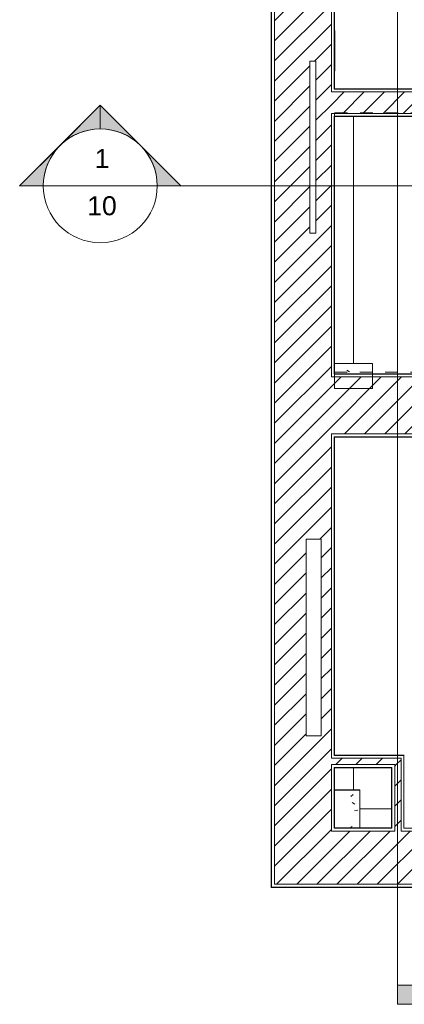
# Model space of a CAD drawing. Header units: metres. Extents: x 3 to 43.5, y -74 to -48.5.
# Tile 1 of 209: x 3 to 6.1, y -72.9 to -65.1. Entities that reach past the tile are written whole.
import ezdxf

# ---------------------------------------------------------------- set-up
doc = ezdxf.new("R2010")
doc.units = ezdxf.units.M
doc.linetypes.add('Projeção_2_', pattern=[0.003969, 0.002381, -0.001587])
for name, color, linetype, lineweight in [('A-CLNG', 7, 'Continuous', 18), ('A-COLS', 7, 'Continuous', 18), ('A-DETL-THIN', 7, 'Continuous', 18), ('A-FLOR', 7, 'Continuous', 18), ('A-FLOR-OVHD', 7, 'Projeção_2_', 18), ('A-GLAZ', 7, 'Continuous', 18), ('A-WALL', 7, 'Continuous', 18), ('A-WALL-PATT', 7, 'Continuous', 18), ('G-ANNO-SYMB', 7, 'Continuous', 9), ('S-BEAM', 7, 'Continuous', 18), ('S-COLS', 7, 'Continuous', 18)]:
    doc.layers.add(name, color=color, linetype=linetype, lineweight=lineweight)
doc.styles.add('Arial', font='arial.ttf', dxfattribs={"height": 0.15})
pattern_1 = [(50, (21.555, -62.9), (0.546555, -0.047815), [0.05715, -0.62865]), (355, (21.555, -62.9), (-0.105728, 0.573166), [0.04572, -0.50292]), (100.451, (21.601, -62.904), (0.440828, 0.525349), [0.04857, -0.53427]), (46.184, (21.555, -62.748), (0.813237, -0.12613), [0.08573, -0.94298]), (96.636, (21.623, -62.758), (0.712212, 0.742287), [0.07286, -0.80141]), (351.184, (21.555, -62.748), (0.712217, 0.742274), [0.06858, -0.75438]), (21, (21.631, -62.786), (0.454846, -0.306795), [0.05715, -0.62865]), (326, (21.631, -62.786), (0.185405, 0.55256), [0.04572, -0.50292]), (71.451, (21.669, -62.811), (0.640251, 0.245763), [0.04857, -0.53427]), (37.5, (21.555, -62.9), (0.009261, 0.2536672), [0.02515, -0.47168, 0.02515, -0.48539, -0.50482]), (37.5, (21.555, -62.9), (0.009261, 0.2536672), [-1.007, 0.02515, -0.47968]), (7.5, (21.555, -62.9), (0.2004558, 0.300546), [0.02515, -0.26594, 0.02515, -0.46025, -0.1924]), (7.5, (21.555, -62.9), (0.2004558, 0.300546), [-0.77648, 0.02515, -0.16726]), (327.5, (21.385, -62.9), (0.4067682, -0.0171882), [0.02515, -0.16535, 0.02515, -0.56921, -0.78867]), (327.5, (21.385, -62.9), (0.4067682, -0.0171882), [-0.78486, 0.02515, -0.76352]), (317.5, (21.309, -62.9), (0.444383, 0.0762794), [0.02515, -0.2225, 0.02515, -0.36957, -0.56007]), (317.5, (21.309, -62.9), (0.444383, 0.0762794), [-0.64237, 0.02515, -0.53492])]
pattern_2 = [(45, (21.555, -62.9), (-0.0795495, 0.0795495), [])]

# ---------------------------------------------------------------- blocks, each defined once
blk = doc.blocks.new('Janelas 7 - Janelas 3-6874832-1PAV - FRIGORÍFICA')
at = {"layer": 'A-GLAZ', "color": 253, "true_color": 0xaaaaaa}
for p, q in [((5.2931, -70.7404), (5.2931, -69.1845)), ((5.4122, -69.1845), (5.2931, -69.1845)), ((5.4122, -69.1845), (5.4122, -70.7404)), ((5.2931, -70.7404), (5.4122, -70.7404))]:
    blk.add_line(p, q, dxfattribs=at)
blk = doc.blocks.new('Concreto-Retangular-Coluna - 20 X 30-8710693-1PAV - FRIGORÍFICA')
at = {"layer": 'S-COLS', "true_color": 0xaaaaaa}
h = blk.add_hatch(dxfattribs=at)
h.set_pattern_fill('FP_18', color=253, style=0, pattern_type=2)
h.set_pattern_definition([(50, (15.938, 8.423), (0.546555, -0.047815), [0.05715, -0.62865]), (355, (15.938, 8.423), (-0.105728, 0.573166), [0.04572, -0.50292]), (100.451, (15.983, 8.419), (0.440828, 0.525349), [0.04857, -0.53427]), (46.184, (15.938, 8.575), (0.813237, -0.12613), [0.08572, -0.94297]), (96.636, (16.005, 8.565), (0.712212, 0.742287), [0.07286, -0.80141]), (351.184, (15.938, 8.575), (0.712217, 0.742274), [0.06858, -0.75438]), (21, (16.014, 8.537), (0.454846, -0.306795), [0.05715, -0.62865]), (326, (16.014, 8.537), (0.185405, 0.55256), [0.04572, -0.50292]), (71.451, (16.052, 8.511), (0.640251, 0.245763), [0.04857, -0.53427]), (37.5, (15.938, 8.423), (0.009261, 0.2536672), [0.02515, -0.47168, 0.02515, -0.48539, -0.50482]), (37.5, (15.938, 8.423), (0.009261, 0.2536672), [-1.007, 0.02515, -0.47968]), (7.5, (15.938, 8.423), (0.200456, 0.300546), [0.02515, -0.26594, 0.02515, -0.46025, -0.1924]), (7.5, (15.938, 8.423), (0.200456, 0.300546), [-0.77648, 0.02515, -0.16726]), (327.5, (15.768, 8.423), (0.4067682, -0.0171882), [0.02515, -0.16535, 0.02515, -0.56921, -0.78867]), (327.5, (15.768, 8.423), (0.4067682, -0.0171882), [-0.78486, 0.02515, -0.76352]), (317.5, (15.692, 8.423), (0.444383, 0.0762794), [0.02515, -0.2225, 0.02515, -0.36957, -0.56007]), (317.5, (15.692, 8.423), (0.444383, 0.0762794), [-0.64237, 0.02515, -0.53492])])
h.paths.add_polyline_path([(-0.1, -0.15), (0.1, -0.15), (0.1, 0.15), (-0.1, 0.15)])
at = {"layer": 'S-COLS', "color": 253, "true_color": 0xaaaaaa}
for p, q in [((0.1, 0.15), (-0.1, 0.15)), ((-0.1, 0.15), (-0.1, -0.15)), ((0.1, -0.15), (0.1, 0.15)), ((-0.1, -0.15), (0.1, -0.15))]:
    blk.add_line(p, q, dxfattribs=at)
blk = doc.blocks.new('Janelas 8 - Janelas 3-7856239-1PAV - FRIGORÍFICA')
at = {"layer": 'A-GLAZ', "color": 253, "true_color": 0xaaaaaa}
for p, q in [((5.3234, -66.772), (5.3234, -65.4135)), ((5.3704, -65.4135), (5.3234, -65.4135)), ((5.3704, -65.4135), (5.3704, -66.772)), ((5.3234, -66.772), (5.3704, -66.772))]:
    blk.add_line(p, q, dxfattribs=at)
blk = doc.blocks.new('4 GRE - ESCOLA DE CINEMA E AUDIOVISUAL CINE REX R07_rvt-1-1PAV - FRIGORÍFICA')
at = {"layer": 'A-WALL-PATT', "true_color": 0xd4d4d4}
h = blk.add_hatch(dxfattribs=at)
h.set_pattern_fill('FP_1', color=254, style=0, pattern_type=2)
h.set_pattern_definition(pattern_1)
h.paths.add_polyline_path([(5.0212, -71.9394), (5.0212, -50.5715), (5.0187, -50.5715), (5.0187, -71.9394)])
h = blk.add_hatch(dxfattribs=at)
h.set_pattern_fill('FP_2', color=254, style=0, pattern_type=2)
h.set_pattern_definition(pattern_2)
h.paths.add_polyline_path([(5.0437, -71.4969), (5.4937, -71.4969), (5.4937, -50.5965), (5.0437, -50.5965), (5.0437, -71.4719)])
h.paths.add_polyline_path([(5.4122, -70.7453), (5.2931, -70.7453), (5.2931, -69.1894), (5.4122, -69.1894), (5.4122, -70.6953)])
h.paths.add_polyline_path([(5.3704, -66.7719), (5.3234, -66.7719), (5.3234, -65.4134), (5.3704, -65.4134), (5.3704, -66.7096)])
h.paths.add_polyline_path([(5.359, -57.4041), (5.2668, -57.4041), (5.2668, -56.0457), (5.359, -56.0457), (5.359, -57.3503)])
h.paths.add_polyline_path([(5.2875, -53.4971), (5.2875, -51.9689), (5.4262, -51.9689), (5.4262, -53.4971)])
h = blk.add_hatch(dxfattribs=at)
h.set_pattern_fill('FP_1', color=254, style=0, pattern_type=2)
h.set_pattern_definition(pattern_1)
h.paths.add_polyline_path([(5.5162, -71.4719), (5.5173, -71.4719), (5.5177, -71.1726), (5.5187, -71.1726), (5.5187, -70.9944), (5.5162, -70.9944), (5.5162, -71.1638)])
h.paths.add_polyline_path([(5.5162, -70.8994), (5.5187, -70.8994), (5.5187, -68.3801), (5.5162, -68.3801), (5.5162, -70.7665)])
h.paths.add_polyline_path([(5.5162, -67.8851), (5.5187, -67.8851), (5.5187, -65.8479), (5.5162, -65.8479), (5.5162, -67.5879)])
h.paths.add_polyline_path([(5.5187, -65.6329), (5.5187, -57.5859), (5.5162, -57.5859), (5.5162, -65.6329)])
h.paths.add_polyline_path([(5.5162, -57.3709), (5.5187, -57.3709), (5.5187, -51.3455), (5.5173, -51.3455), (5.5173, -51.069), (5.5162, -51.069), (5.5162, -57.2575)])
h = blk.add_hatch(dxfattribs=at)
h.set_pattern_fill('FP_2', color=254, style=0, pattern_type=2)
h.set_pattern_definition(pattern_2)
h.paths.add_polyline_path([(10.7644, -65.8254), (11.2173, -65.8254), (11.2173, -65.6554), (5.4937, -65.6554), (5.4937, -65.8254), (9.4554, -65.8254)])
at = {"layer": 'A-WALL-PATT', "true_color": 0xaaaaaa}
h = blk.add_hatch(dxfattribs=at)
h.set_pattern_fill('FP_1', color=253, style=0, pattern_type=2)
h.set_pattern_definition(pattern_1)
h.paths.add_polyline_path([(11.2173, -65.6329), (11.2173, -65.6304), (5.5187, -65.6304), (5.5187, -65.6329), (10.7644, -65.6329)])
at = {"layer": 'A-WALL-PATT', "true_color": 0xd4d4d4}
h = blk.add_hatch(dxfattribs=at)
h.set_pattern_fill('FP_1', color=254, style=0, pattern_type=2)
h.set_pattern_definition(pattern_1)
h.paths.add_polyline_path([(11.2173, -65.8504), (11.2173, -65.8479), (5.5187, -65.8479), (5.5187, -65.8504), (10.7644, -65.8504)])
h = blk.add_hatch(dxfattribs=at)
h.set_pattern_fill('FP_2', color=254, style=0, pattern_type=2)
h.set_pattern_definition(pattern_2)
h.paths.add_polyline_path([(11.2198, -68.3576), (11.2448, -68.3576), (11.2448, -67.9076), (5.4937, -67.9076), (5.4937, -68.3576), (10.7644, -68.3576)])
h = blk.add_hatch(dxfattribs=at)
h.set_pattern_fill('FP_1', color=254, style=0, pattern_type=2)
h.set_pattern_definition(pattern_1)
h.paths.add_polyline_path([(10.7644, -67.8851), (11.2198, -67.8851), (11.2198, -67.8826), (5.5187, -67.8826), (5.5187, -67.8851), (9.4554, -67.8851)])
h = blk.add_hatch(dxfattribs=at)
h.set_pattern_fill('FP_1', color=254, style=0, pattern_type=2)
h.set_pattern_definition(pattern_1)
h.paths.add_polyline_path([(5.5187, -68.3826), (11.2198, -68.3825), (11.2198, -68.3801), (5.5187, -68.3801)])
h = blk.add_hatch(dxfattribs=at)
h.set_pattern_fill('FP_2', color=254, style=0, pattern_type=2)
h.set_pattern_definition(pattern_2)
h.paths.add_polyline_path([(5.5187, -70.9719), (6.0445, -70.9719), (6.0445, -70.9219), (5.4937, -70.9219), (5.4937, -70.9719), (5.5162, -70.9719)])
h = blk.add_hatch(dxfattribs=at)
h.set_pattern_fill('FP_1', color=254, style=0, pattern_type=2)
h.set_pattern_definition(pattern_1)
h.paths.add_polyline_path([(6.067, -70.8994), (6.0695, -70.8994), (6.0695, -70.8969), (5.5187, -70.8969), (5.5187, -70.8994), (5.5285, -70.8994)])
h = blk.add_hatch(dxfattribs=at)
h.set_pattern_fill('FP_2', color=254, style=0, pattern_type=2)
h.set_pattern_definition(pattern_2)
h.paths.add_polyline_path([(5.9945, -71.4969), (6.0445, -71.4969), (6.0445, -70.9719), (5.9945, -70.9719), (5.9945, -71.4744)])
h = blk.add_hatch(dxfattribs=at)
h.set_pattern_fill('FP_2', color=254, style=0, pattern_type=2)
h.set_pattern_definition(pattern_2)
h.paths.add_polyline_path([(11.5198, -71.9169), (11.5198, -71.4969), (5.0437, -71.4969), (5.0437, -71.9169), (10.7644, -71.9169)])
h = blk.add_hatch(dxfattribs=at)
h.set_pattern_fill('FP_1', color=254, style=0, pattern_type=2)
h.set_pattern_definition(pattern_1)
h.paths.add_polyline_path([(10.7644, -71.4744), (11.2223, -71.4744), (11.2223, -71.4719), (6.067, -71.4719), (6.067, -71.4744), (9.4554, -71.4744)])
h.paths.add_polyline_path([(5.5285, -71.4744), (5.972, -71.4744), (5.972, -71.4719), (5.5162, -71.4719), (5.5162, -71.4744)])
h = blk.add_hatch(dxfattribs=at)
h.set_pattern_fill('FP_1', color=254, style=0, pattern_type=2)
h.set_pattern_definition(pattern_1)
h.paths.add_polyline_path([(11.5198, -71.9419), (11.5198, -71.9394), (5.0187, -71.9394), (5.0187, -71.9419), (10.7644, -71.9419)])
at = {"layer": 'S-COLS', "true_color": 0xaaaaaa}
h = blk.add_hatch(dxfattribs=at)
h.set_pattern_fill('FP_1', color=253, style=0, pattern_type=2)
h.set_pattern_definition(pattern_1)
h.paths.add_polyline_path([(5.5173, -68.0004), (5.8173, -68.0004), (5.8173, -67.8004), (5.5173, -67.8004)])
at = {"layer": 'A-CLNG', "color": 253, "true_color": 0xaaaaaa}
blk.add_line((5.6673, -65.8504), (5.6673, -67.8004), dxfattribs=at)
at = {"layer": 'A-WALL', "color": 253, "true_color": 0xaaaaaa}
for p, q in [((5.0187, -50.5715), (5.0187, -71.4719)), ((5.0212, -50.574), (5.0212, -71.4719)), ((5.0437, -50.5965), (5.0437, -71.4719)), ((5.4937, -57.5634), (5.4937, -65.6554)), ((5.5162, -57.5859), (5.5162, -65.6329)), ((5.5187, -65.6304), (5.5187, -57.5884)), ((5.0173, -68.5629), (5.0173, -64.0769)), ((5.4937, -65.6554), (5.5162, -65.6554)), ((5.5162, -65.6329), (5.5187, -65.6329)), ((5.5162, -65.6554), (5.5187, -65.6554)), ((11.2173, -65.6304), (5.5187, -65.6304)), ((5.5187, -65.6304), (5.5187, -65.6329)), ((11.2173, -65.6329), (5.5187, -65.6329)), ((11.2173, -65.6554), (5.5187, -65.6554)), ((5.4937, -65.8254), (5.5162, -65.8254)), ((5.4937, -65.8254), (5.4937, -67.9076)), ((5.5162, -65.8254), (5.5187, -65.8254)), ((11.2173, -65.8254), (5.5187, -65.8254)), ((5.5162, -65.8479), (5.5187, -65.8479)), ((5.5162, -65.8479), (5.5162, -67.8851)), ((11.2173, -65.8479), (5.5187, -65.8479)), ((5.5187, -65.8504), (11.2173, -65.8504)), ((5.5187, -67.8826), (5.5187, -65.8504)), ((5.4937, -67.9076), (5.5162, -67.9076)), ((5.5162, -67.8851), (5.5187, -67.8851)), ((5.5162, -67.9076), (5.5187, -67.9076)), ((11.2198, -67.8826), (5.5187, -67.8826)), ((5.5187, -67.8851), (11.2198, -67.8851)), ((5.5187, -67.9076), (11.2198, -67.9076)), ((5.4937, -68.3576), (5.5162, -68.3576)), ((5.4937, -68.3576), (5.4937, -70.9219)), ((5.5162, -68.3576), (5.5187, -68.3576)), ((5.5162, -68.3801), (5.5187, -68.3801)), ((5.5162, -68.3801), (5.5162, -70.8994)), ((5.5187, -68.3576), (11.2198, -68.3576)), ((5.5187, -68.3801), (11.2198, -68.3801)), ((5.5187, -68.3826), (11.2198, -68.3826)), ((5.5187, -70.8969), (5.5187, -68.3826)), ((5.0187, -68.5629), (5.0173, -68.5629)), ((5.0173, -70.5119), (5.0173, -69.1819)), ((5.0187, -69.1819), (5.0173, -69.1819)), ((5.0188, -70.5119), (5.0173, -70.5119)), ((5.4937, -70.9219), (5.5162, -70.9219)), ((5.5162, -70.8994), (5.5187, -70.8994)), ((5.5162, -70.9219), (5.5187, -70.9219)), ((6.0695, -70.8969), (5.5187, -70.8969)), ((6.067, -70.8994), (5.5187, -70.8994)), ((6.0445, -70.9219), (5.5187, -70.9219)), ((6.0445, -70.9219), (6.0445, -70.9719)), ((6.067, -70.8994), (6.067, -70.9219)), ((6.067, -70.9219), (6.067, -70.9969)), ((5.4937, -70.9719), (5.5162, -70.9719)), ((5.4937, -70.9719), (5.4937, -71.4719)), ((5.5162, -70.9719), (5.5187, -70.9719)), ((5.5162, -70.9944), (5.5187, -70.9944)), ((5.5162, -70.9944), (5.5162, -71.4719)), ((5.9945, -70.9719), (5.5187, -70.9719)), ((5.972, -70.9944), (5.5187, -70.9944)), ((5.5187, -70.9969), (5.9695, -70.9969)), ((5.5187, -71.1726), (5.5187, -70.9969)), ((5.9695, -70.9969), (5.9695, -71.4719)), ((5.972, -70.9944), (5.972, -70.9969)), ((5.972, -71.4719), (5.972, -70.9969)), ((5.9945, -70.9719), (5.9945, -70.9944)), ((5.9945, -70.9944), (5.9945, -70.9969)), ((5.9945, -71.4719), (5.9945, -70.9969)), ((6.0445, -70.9719), (6.0445, -70.9969)), ((6.0445, -71.4719), (6.0445, -70.9969)), ((6.067, -71.4719), (6.067, -70.9969)), ((5.0187, -71.4719), (5.0187, -71.9394)), ((5.0212, -71.9169), (5.0212, -71.4719)), ((5.0437, -71.4969), (5.0437, -71.4719)), ((5.0437, -71.9169), (5.0437, -71.4969)), ((5.4937, -71.4744), (5.4937, -71.4719)), ((5.4937, -71.4969), (5.4937, -71.4744)), ((5.4937, -71.4969), (5.9945, -71.4969)), ((5.5162, -71.4744), (5.5162, -71.4719)), ((5.5162, -71.4744), (5.972, -71.4744)), ((5.9695, -71.4719), (5.7173, -71.4719)), ((5.972, -71.4744), (5.972, -71.4719)), ((5.9945, -71.4744), (5.9945, -71.4719)), ((5.9945, -71.4969), (5.9945, -71.4744)), ((6.0445, -71.4744), (6.0445, -71.4719)), ((6.0445, -71.4969), (6.0445, -71.4744)), ((6.0445, -71.4969), (11.2448, -71.4969)), ((6.067, -71.4744), (6.067, -71.4719)), ((6.067, -71.4744), (11.2223, -71.4744)), ((5.0187, -71.9394), (5.0187, -71.9419)), ((5.0187, -71.9419), (11.5198, -71.9419)), ((5.0212, -71.9394), (5.0212, -71.9169)), ((5.0212, -71.9394), (11.5198, -71.9394)), ((5.0437, -71.9169), (11.5198, -71.9169))]:
    blk.add_line(p, q, dxfattribs=at)
at = {"layer": 'S-BEAM', "color": 253, "true_color": 0xaaaaaa}
blk.add_line((5.9695, -71.3219), (5.7186, -71.3219), dxfattribs=at)
at = {"layer": 'S-COLS', "color": 253, "true_color": 0xaaaaaa}
for p, q in [((5.8173, -67.8004), (5.5173, -67.8004)), ((5.5173, -67.8004), (5.5173, -68.0004)), ((5.8173, -68.0004), (5.8173, -67.8004)), ((5.5173, -68.0004), (5.8173, -68.0004))]:
    blk.add_line(p, q, dxfattribs=at)
at = {"layer": 'A-GLAZ', "color": 253, "lineweight": 18, "true_color": 0xaaaaaa}
for name, p in [('Janelas 8 - Janelas 3-7856239-1PAV - FRIGORÍFICA', (0, 0)), ('Janelas 7 - Janelas 3-6874832-1PAV - FRIGORÍFICA', (0, -0.0049))]:
    blk.add_blockref(name, p, dxfattribs=at)
at = {"layer": 'S-COLS', "color": 253, "lineweight": 18, "true_color": 0xaaaaaa}
blk.add_blockref('Concreto-Retangular-Coluna - 20 X 30-8710693-1PAV - FRIGORÍFICA', (5.6173, -71.3226), dxfattribs=at)
blk = doc.blocks.new('Family - L113-299058-1PAV - FRIGORÍFICA')
at = {"layer": 'A-FLOR', "color": 253, "true_color": 0xaaaaaa}
blk.add_line((-3.0358, -1.2692), (-3.0358, -1.0942), dxfattribs=at)
blk = doc.blocks.new('Family - P40-299532-1PAV - FRIGORÍFICA')
at = {"layer": 'S-COLS', "color": 253, "true_color": 0xaaaaaa}
for p, q in [((0.15, 0.1), (-0.15, 0.1)), ((-0.15, 0.1), (-0.15, -0.1)), ((0.15, -0.1), (0.15, 0.1)), ((-0.15, -0.1), (0.15, -0.1))]:
    blk.add_line(p, q, dxfattribs=at)
blk = doc.blocks.new('Family - P40-301559-1PAV - FRIGORÍFICA')
at = {"layer": 'S-COLS', "color": 253, "true_color": 0xaaaaaa}
for p, q in [((0.15, 0.1), (-0.15, 0.1)), ((-0.15, 0.1), (-0.15, -0.1)), ((0.15, -0.1), (0.15, 0.1)), ((-0.15, -0.1), (0.15, -0.1))]:
    blk.add_line(p, q, dxfattribs=at)
blk = doc.blocks.new('Family - P51-299860-1PAV - FRIGORÍFICA')
at = {"layer": 'S-COLS', "color": 253, "true_color": 0xaaaaaa}
for p, q in [((0.1, 0.15), (-0.1, 0.15)), ((0.1, -0.15), (0.1, 0.15)), ((0.0987, -0.15), (0.1, -0.15))]:
    blk.add_line(p, q, dxfattribs=at)
blk = doc.blocks.new('Family - P51-301571-1PAV - FRIGORÍFICA')
at = {"layer": 'S-COLS', "color": 253, "true_color": 0xaaaaaa}
for p, q in [((0.1, 0.15), (-0.1, 0.15)), ((0.1, -0.15), (0.1, 0.15)), ((0.0987, -0.15), (0.1, -0.15))]:
    blk.add_line(p, q, dxfattribs=at)
blk = doc.blocks.new('ESTRUTURAL CINE REX _011_IFC-1-1PAV - FRIGORÍFICA')
at = {"layer": 'A-COLS', "color": 253, "lineweight": 18, "true_color": 0xaaaaaa}
for name, p in [('Family - P40-301559-1PAV - FRIGORÍFICA', (5.6686, -67.9004)), ('Family - P51-301571-1PAV - FRIGORÍFICA', (5.6186, -71.322))]:
    blk.add_blockref(name, p, dxfattribs=at)
at = {"layer": 'A-FLOR', "color": 253, "lineweight": 18, "true_color": 0xaaaaaa}
blk.add_blockref('Family - L113-299058-1PAV - FRIGORÍFICA', (8.7045, -69.9028), dxfattribs=at)
at = {"layer": 'S-COLS', "color": 253, "lineweight": 18, "true_color": 0xaaaaaa}
for name, p in [('Family - P40-299532-1PAV - FRIGORÍFICA', (5.6686, -67.9004)), ('Family - P51-299860-1PAV - FRIGORÍFICA', (5.6186, -71.322))]:
    blk.add_blockref(name, p, dxfattribs=at)
blk = doc.blocks.new('Corte - M_Cabeça do corte - Preenchido-1049-1PAV - FRIGORÍFICA')
at = {"layer": 'G-ANNO-SYMB'}
h = blk.add_hatch(color=256, dxfattribs=at)
edge = h.paths.add_edge_path()
edge.add_line((-0.006, 0.00849), (-0.006, 0.006))
edge.add_arc((-0.006, 0), 0.006, 90, 135)
edge.add_line((-0.01024, 0.00424), (-0.006, 0.00849))
h = blk.add_hatch(color=256, dxfattribs=at)
edge = h.paths.add_edge_path()
edge.add_line((-0.006, 0.00849), (-0.00176, 0.00424))
edge.add_arc((-0.006, 0), 0.006, 45, 90)
edge.add_line((-0.006, 0.006), (-0.006, 0.00849))
h = blk.add_hatch(color=256, dxfattribs=at)
edge = h.paths.add_edge_path()
edge.add_line((-0.01449, 0), (-0.01024, 0.00424))
edge.add_arc((-0.006, 0), 0.006, 135, 180)
edge.add_line((-0.012, 0), (-0.01449, 0))
h = blk.add_hatch(color=256, dxfattribs=at)
edge = h.paths.add_edge_path()
edge.add_line((0.00249, 0), (0, 0))
edge.add_arc((-0.006, 0), 0.006, 360, 405)
edge.add_line((-0.00176, 0.00424), (0.00249, 0))
for p, q in [((-0.006, 0.00849), (-0.01449, 0)), ((-0.006, 0.00849), (-0.01024, 0.00424)), ((-0.006, 0.00849), (0.00249, 0)), ((-0.006, 0.006), (-0.006, 0.00849)), ((-0.006, 0.00849), (-0.006, 0.006)), ((-0.00176, 0.00424), (-0.006, 0.00849)), ((-0.01024, 0.00424), (-0.01449, 0)), ((0.00249, 0), (-0.00176, 0.00424)), ((-0.01449, 0), (-0.012, 0)), ((0, 0), (0.00249, 0)), ((-0.012, 0), (-0.01449, 0)), ((0, 0), (0.00249, 0))]:
    blk.add_line(p, q, dxfattribs=at)
for start, end in [(360, 180), (90, 135), (45, 90), (135, 180), (360, 45), (180, 360)]:
    blk.add_arc((-0.006, 0), 0.006, start, end, dxfattribs=at)
blk = doc.blocks.new('Corte - M_Final do corte - Preenchido-28045-1PAV - FRIGORÍFICA')
at = {"layer": 'G-ANNO-SYMB'}
blk.add_hatch(color=256, dxfattribs=at).paths.add_polyline_path([(0, 0.009), (0, 0), (-0.002, 0), (-0.002, 0.009)])
for p, q in [((0, 0.009), (-0.002, 0.009)), ((-0.002, 0.009), (-0.002, 0)), ((0, 0), (0, 0.009)), ((-0.002, 0), (0, 0))]:
    blk.add_line(p, q, dxfattribs=at)

msp = doc.modelspace()

# ---------------------------------------------------------------- linework, layer by layer
at = {"layer": 'A-DETL-THIN'}
msp.add_line((5.52, -65.4905), (5.52, -65.1705), dxfattribs=at)
at = {"layer": 'A-FLOR-OVHD'}
for p, q in [((11.2211, -65.8211), (5.5186, -65.8211)), ((5.5186, -65.8211), (5.5186, -67.8711)), ((5.5186, -67.8711), (11.2211, -67.8711))]:
    msp.add_line(p, q, dxfattribs=at)
at = {"layer": 'G-ANNO-SYMB'}
for p, q in [((6.0158, -50.4561), (6.0158, -72.716)), ((3.2178, -66.3976), (4.1178, -66.3976)), ((4.1178, -66.3976), (40.6306, -66.3976))]:
    msp.add_line(p, q, dxfattribs=at)

# ---------------------------------------------------------------- block references
at = {"lineweight": 5}
for name in ['4 GRE - ESCOLA DE CINEMA E AUDIOVISUAL CINE REX R07_rvt-1-1PAV - FRIGORÍFICA', 'ESTRUTURAL CINE REX _011_IFC-1-1PAV - FRIGORÍFICA']:
    msp.add_blockref(name, (0, 0), dxfattribs=at)
at = {"layer": 'G-ANNO-SYMB', "xscale": 74.99999999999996, "yscale": 74.99999999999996, "zscale": 74.99999999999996}
msp.add_blockref('Corte - M_Cabeça do corte - Preenchido-1049-1PAV - FRIGORÍFICA', (4.1178, -66.3976), dxfattribs=at)
at = {"layer": 'G-ANNO-SYMB', "extrusion": (0, 0, -1), "xscale": 74.99999999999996, "yscale": 74.99999999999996, "zscale": 74.99999999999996, "rotation": 90.00000000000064}
msp.add_blockref('Corte - M_Final do corte - Preenchido-28045-1PAV - FRIGORÍFICA', (-6.0158, -72.716), dxfattribs=at)

# ---------------------------------------------------------------- texts
at = {"layer": 'G-ANNO-SYMB', "char_height": 0.15, "attachment_point": 1, "style": 'Arial'}
for s, insert, width in [('1', (3.6244, -66.1059), 0.144304), ('10', (3.5648, -66.4801), 0.288607)]:
    msp.add_mtext(s, dxfattribs=dict(at, insert=insert, width=width))

doc.saveas('drawing.dxf')
